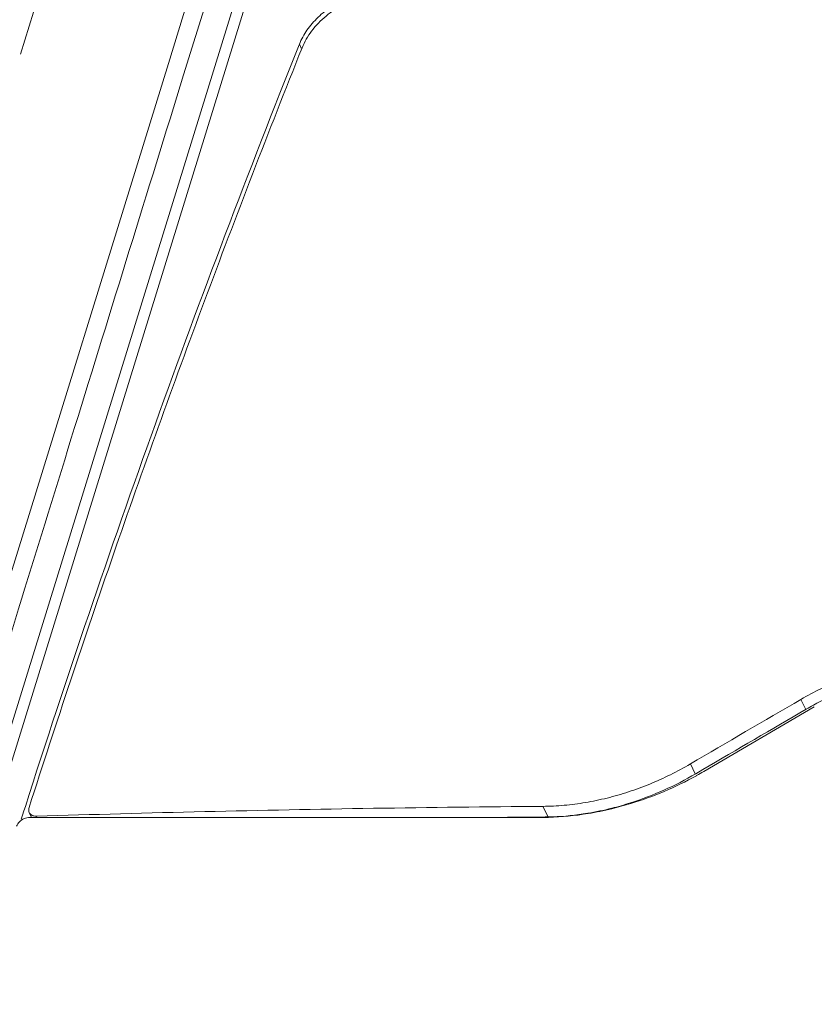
# Model space of a CAD drawing. Header units: millimetres. Extents: x -473 to 23648, y -382 to 1866.
# Tile 79 of 256: x 3190 to 3225, y 559 to 602. Entities that reach past the tile are written whole.
import ezdxf

# ---------------------------------------------------------------- set-up
doc = ezdxf.new("R2010")
doc.units = ezdxf.units.MM
doc.header["$LTSCALE"] = 80
doc.layers.get('0').update_dxf_attribs({"linetype": 'CONTINUOUS'})

msp = doc.modelspace()

# ---------------------------------------------------------------- linework, layer by layer
at = {"color": 0, "linetype": 'Continuous', "lineweight": 0}
for p, q in [((3190.037, 600.941), (3192.46, 608.783)), ((3196.533, 600.532), (3198.033, 605.386)), ((3197.199, 600.032), (3198.699, 604.886)), ((3199.747, 604.209), (3174.233, 521.647)), ((3200.352, 604.535), (3174.838, 521.972)), ((3202.243, 601.285), (3202.28, 601.378)), ((3202.364, 601.209), (3202.28, 601.378)), ((3187.28, 570.591), (3196.533, 600.532)), ((3224.297, 572.626), (3224.513, 572.186)), ((3224.884, 572.296), (3220.033, 569.46)), ((3219.445, 569.792), (3219.66, 569.352)), ((3219.986, 569.541), (3219.679, 569.361)), ((3219.718, 569.281), (3219.706, 569.274)), ((3190.191, 567.732), (3190.254, 567.93)), ((3212.972, 567.931), (3213.196, 567.473)), ((3190.076, 567.373), (3190.132, 567.548)), ((3190.132, 567.548), (3190.191, 567.732)), ((3190.53, 567.444), (3190.426, 567.655)), ((3212.897, 567.444), (3190.448, 567.444)), ((3190.773, 567.444), (3190.748, 567.496)), ((3213.076, 567.464), (3212.897, 567.462))]:
    msp.add_line(p, q, dxfattribs=at)
for centre, radius, start, end in [((3676.041, 412.159), 510.15, 158.23952, 162.22115), ((4095.901, -924.893), 1732.703, 120.200783, 120.386597), ((4095.374, -924.354), 1731.481, 120.195165, 120.369334), ((3231.26, 560.631), 13.379, 118.6485, 120.1948), ((3212.48, 581.638), 14.232, 287.7387, 300.3862), ((3212.39, 582.517), 15.13, 287.046, 298.9181), ((3212.373, 582.56), 15.175, 298.9476, 300.3138), ((3212.788, 580.565), 13.115, 279.486, 284.1312), ((3212.641, 581.158), 13.725, 284.1226, 287.7064), ((3212.589, 581.892), 14.473, 283.6128, 287.0174), ((3212.897, 579.456), 12.011, 270.0009, 270.8539), ((3212.988, 578.664), 11.201, 270.4471, 271.1593), ((3212.895, 579.59), 12.146, 270.8536, 271.5107), ((3212.857, 580.381), 12.938, 271.5859, 279.3184), ((3212.703, 581.412), 13.98, 279.2599, 283.6229)]:
    msp.add_arc(centre, radius, start, end, dxfattribs=at)
for points, start_tangent, end_tangent in [([(3202.28, 601.378), (3202.613, 601.992), (3203.101, 602.561), (3203.712, 603.05), (3204.41, 603.429), (3205.152, 603.675), (3205.892, 603.772)], (0.370495, 0.928834), (0.999629, 0.027244)), ([(3206.011, 603.62), (3205.123, 603.486), (3204.241, 603.14), (3203.454, 602.618), (3202.818, 601.957), (3202.4, 601.226)], (-0.999634, -0.027062), (-0.370232, -0.928939)), ([(3202.4, 601.226), (3198.116, 590.113), (3194.121, 578.994), (3190.417, 567.877)], (-0.370232, -0.928939), (-0.304896, -0.952386)), ([(3187.948, 570.09), (3190.092, 577.029), (3192.416, 584.553), (3194.816, 592.323), (3197.199, 600.032)], (0.295116, 0.955461), (0.295247, 0.955421)), ([(3224.297, 572.626), (3225.175, 573.095), (3226.086, 573.5), (3227.02, 573.835), (3227.968, 574.097), (3228.048, 574.116)], (0.864268, 0.503032), (0.97459, 0.223998)), ([(3227.739, 573.538), (3227.663, 573.517), (3226.059, 572.958), (3224.845, 572.372)], (-0.96536, -0.260923), (-0.877575, -0.479439)), ([(3212.972, 567.931), (3213.897, 567.977), (3214.838, 568.099), (3215.785, 568.296), (3216.729, 568.567), (3217.66, 568.909), (3218.568, 569.319), (3219.445, 569.792)], (0.99997, 0.007787), (0.862632, 0.505832)), ([(3190.417, 567.877), (3190.403, 567.727), (3190.426, 567.655)], (-0.304896, -0.952386), (0.439144, -0.898417)), ([(3212.972, 567.931), (3205.533, 567.844), (3198.125, 567.699), (3190.748, 567.496)], (-0.99997, -0.007787), (-0.999502, -0.031553)), ([(3190.448, 567.444), (3190.203, 567.392), (3189.991, 567.25), (3189.868, 567.055)], (-1, 0), (-0.302697, -0.953087)), ([(3190.426, 567.655), (3190.462, 567.602)], (0.439144, -0.898417), (0.65169, -0.758485)), ([(3190.462, 567.602), (3190.583, 567.52)], (0.65169, -0.758485), (0.937538, -0.347882)), ([(3190.583, 567.52), (3190.748, 567.496)], (0.937538, -0.347882), (0.999502, 0.031553)), ([(3212.897, 567.462), (3211.414, 567.449)], (-0.999968, -0.00798), (-0.999954, -0.009541)), ([(3214.95, 567.63), (3214.739, 567.596), (3213.215, 567.466)], (-0.986385, -0.164453), (-0.999796, -0.020221))]:
    msp.add_spline(points, degree=3, dxfattribs=dict(at, start_tangent=start_tangent, end_tangent=end_tangent))

doc.saveas('drawing.dxf')
